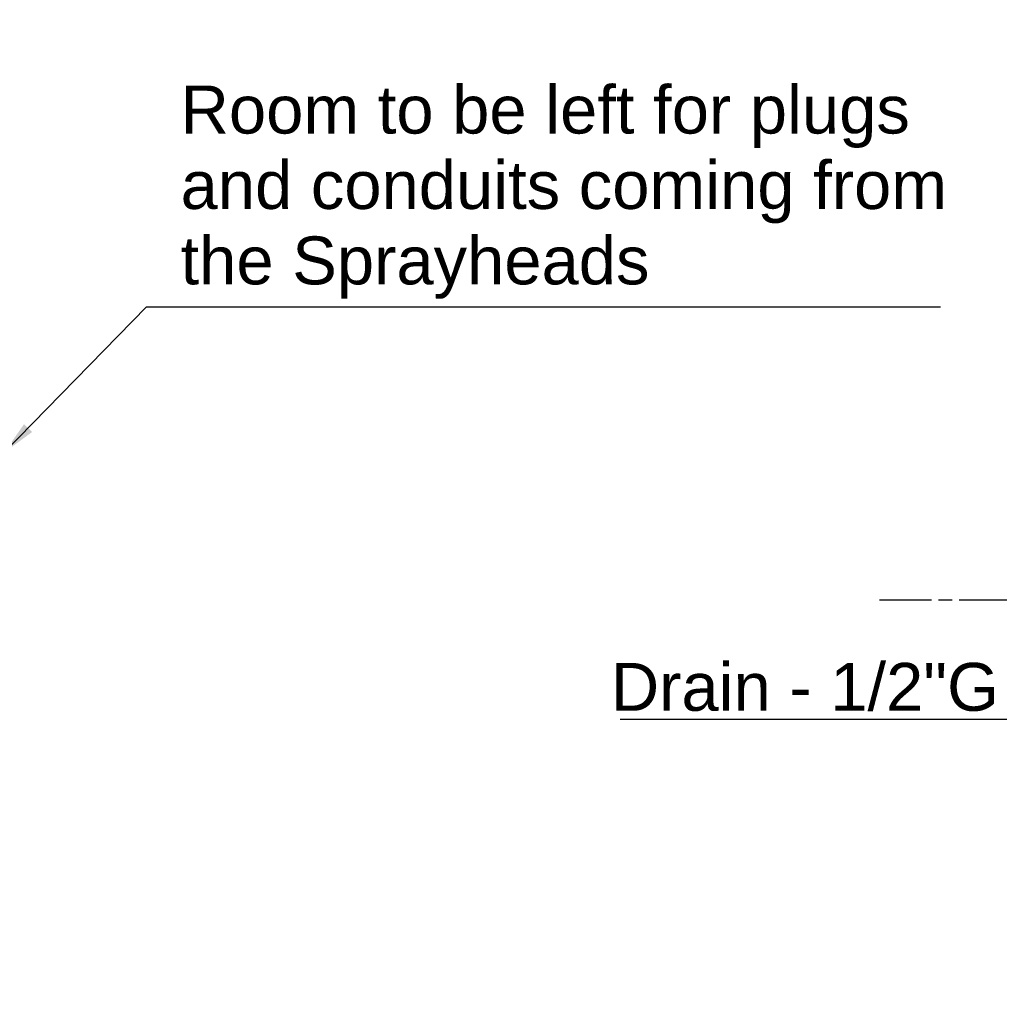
# Model space of a CAD drawing. Header units: millimetres. Extents: x 0 to 7128, y 0 to 5040.
# Tile 174 of 184: x 5339 to 6197, y 1106 to 1969. Entities that reach past the tile are written whole.
import ezdxf

# ---------------------------------------------------------------- set-up
doc = ezdxf.new("R2010")
doc.units = ezdxf.units.MM
doc.header["$LTSCALE"] = 12
doc.linetypes.add('CHAIN', pattern=[0.3543, 0.2362, -0.0295, 0.0591, -0.0295])
doc.linetypes.add('DOUBLE_DASH_CHAIN', pattern=[1.2403, 0.6614, -0.0827, 0.1654, -0.0827, 0.1654, -0.0827])
doc.layers.add('Piano di lavoro(ISO)', color=7, linetype='DOUBLE_DASH_CHAIN', lineweight=25)
doc.layers.add('Simboli(ISO)', color=5, linetype='Continuous', lineweight=18, true_color=0x0000ff)
doc.styles.add('Corrente-BSI', font='arial.ttf')
doc.dimstyles.new('DEFAULT-ISO$7', dxfattribs={"dimscale": 12, "dimtxt": 3.5, "dimasz": 2.5, "dimexe": 1, "dimexo": 1, "dimgap": 0.762, "dimtad": 1, "dimtoh": 1, "dimrnd": 1e-08, "dimtxsty": 'Corrente-BSI', "dimcen": 0.09, "dimdle": 10, "dimclrd": 7, "dimclre": 7, "dimclrt": 7, "dimazin": 2, "dimtfac": 0.571429, "dimtmove": 0, "dimatfit": 3, "dimfxl": 1, "dimtolj": 1, "dimlwd": 25, "dimlwe": 5, "dimarcsym": 0})

msp = doc.modelspace()

# ---------------------------------------------------------------- linework, layer by layer
at = {"layer": 'Piano di lavoro(ISO)', "linetype": 'CHAIN', "ltscale": 17.075924}
msp.add_line((6936.737, 1460.651), (6092.518, 1460.651), dxfattribs=at)

# ---------------------------------------------------------------- texts
at = {"layer": 'Simboli(ISO)', "color": 7, "insert": (5479.912, 1724.661), "char_height": 42, "width": 671.71188, "attachment_point": 7, "line_spacing_factor": 0.944221, "style": 'Corrente-BSI'}
msp.add_mtext('\\fArial|b0|i0;Room to be left for plugs\\P\\fArial|b0|i0;and conduits coming from\\P\\fArial|b0|i0;the Sprayheads', dxfattribs=at)
at = {"layer": 'Simboli(ISO)', "color": 7, "insert": (5856.984, 1362.939), "char_height": 42, "width": 340.32166, "attachment_point": 7, "style": 'Corrente-BSI'}
msp.add_mtext('\\fArial|b0|i0;Drain - 1/2"G', dxfattribs=at)

# ---------------------------------------------------------------- leaders
at = {"layer": 'Simboli(ISO)', "color": 7, "linetype": 'Continuous', "lineweight": 25, "annotation_type": 0, "has_hookline": 1}
for points, hookline_direction, text_width in [([(5325.316, 1589.901), (5449.912, 1717.661), (5479.912, 1717.661)], 0, 665.926), ([(6722.218, 1457.151), (6610.529, 917.826), (6580.529, 917.826)], 1, 847.678), ([(6463.413, 1268.661), (6227.305, 1355.939), (6197.305, 1355.939)], 1, 332.19)]:
    msp.add_leader(points, dimstyle='DEFAULT-ISO$7', override={"dimgap": 0, "dimtad": 1}, dxfattribs=dict(at, hookline_direction=hookline_direction, text_width=text_width))

doc.saveas('drawing.dxf')
